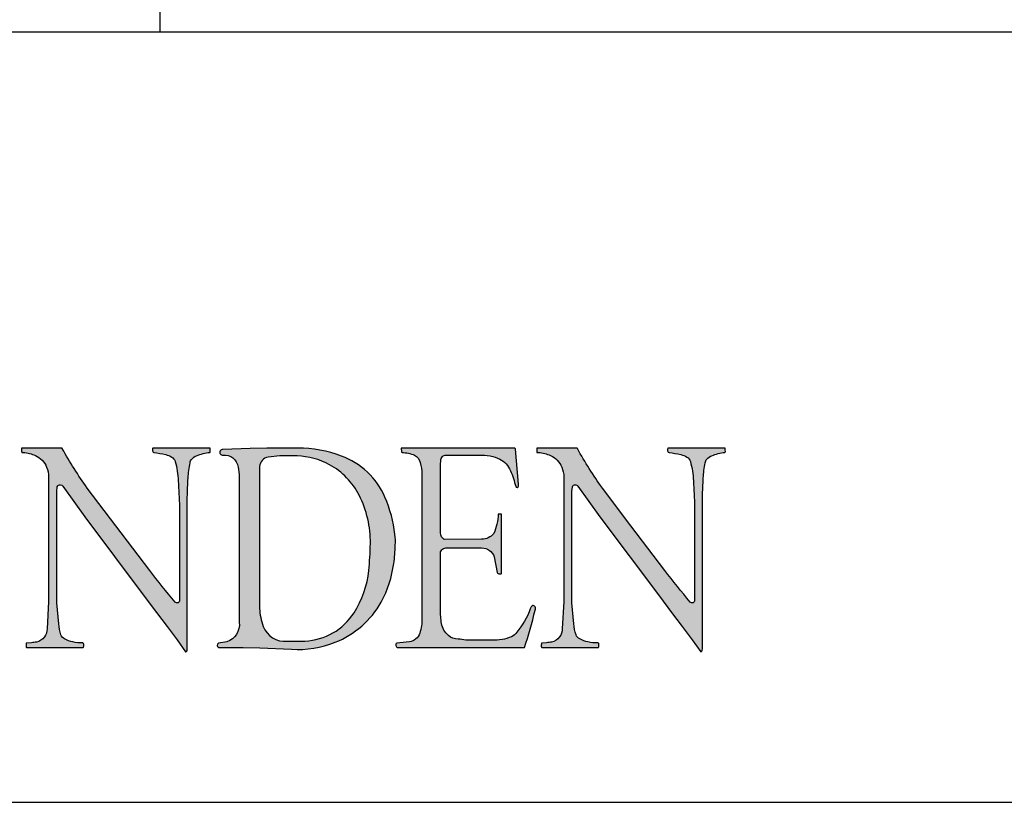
# Paper-space layout 'A1' of a CAD drawing. Header units: metres. Extents: x 0 to 841, y 0 to 594.
# Tile 7 of 14: x 768 to 787, y 25 to 40. Entities that reach past the tile are written whole.
import ezdxf
from ezdxf.enums import TextEntityAlignment as Align

# ---------------------------------------------------------------- set-up
doc = ezdxf.new("R2010")
doc.units = ezdxf.units.M
doc.layers.add('22BMALSTBC_VOLGER-ZW', color=7, linetype='Continuous')
doc.styles.add('ambacht', font='isocp.shx')
doc.styles.add('ISO', font='iso', dxfattribs={"height": 2.5})

# ---------------------------------------------------------------- blocks, each defined once
blk = doc.blocks.new('VOLGER-ZW')
h = blk.add_hatch(color=8)
edge = h.paths.add_edge_path()
edge.add_line((-61.667184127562, 18.01384842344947), (-61.49968260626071, 18.01384842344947))
edge.add_arc((-61.51355913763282, 18.03011258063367), 0.02137945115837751, 310.4707138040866, 342.7508352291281)
edge.add_arc((-61.59969644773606, 18.05685754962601), 0.1115732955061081, 342.750835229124, 378.2845590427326)
edge.add_arc((-61.51043959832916, 18.08634974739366), 0.01757023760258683, 18.28455904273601, 90.98219018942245)
edge.add_arc((-61.52634227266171, 19.01393676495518), 0.9101530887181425, 258.8217119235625, 270.9821901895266, ccw=False)
edge.add_arc((-61.59385480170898, 18.67229415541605), 0.5619037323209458, 241.3148794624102, 258.8217119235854, ccw=False)
edge.add_arc((-61.80943574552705, 18.29992886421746), 0.1321695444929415, 197.5476772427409, 245.8232454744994, ccw=False)
edge.add_arc((-60.98029352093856, 18.56211514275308), 1.001777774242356, 184.9877816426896, 197.5476772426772, ccw=False)
edge.add_line((-61.97827782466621, 18.47501727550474), (-62.01403943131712, 18.88478072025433))
edge.add_line((-62.01403943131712, 18.88478072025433), (-62.01403943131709, 21.0496440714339))
edge.add_line((-62.01403943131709, 21.0496440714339), (-62.0060741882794, 21.13902844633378))
edge.add_arc((-61.95322134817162, 21.12951610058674), 0.05370202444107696, 76.42018306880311, 169.7972500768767, ccw=False)
edge.add_arc((-61.9568864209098, 21.11434312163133), 0.06931138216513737, 35.89231646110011, 76.42018306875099, ccw=False)
edge.add_line((-61.90073586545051, 21.15497787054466), (-61.46993732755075, 20.55968497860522))
edge.add_line((-61.46993732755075, 20.55968497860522), (-60.31116725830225, 19.01010940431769))
edge.add_line((-60.31116725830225, 19.01010940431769), (-60.07663682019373, 18.69802027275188))
edge.add_line((-60.07663682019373, 18.69802027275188), (-60.07661002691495, 18.69798483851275))
edge.add_line((-60.07661002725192, 18.69798483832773), (-59.86607874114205, 18.41955139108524))
edge.add_line((-59.86607874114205, 18.41955139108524), (-59.67305627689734, 18.16182237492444))
edge.add_line((-59.67305627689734, 18.16182237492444), (-59.50649849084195, 17.93219091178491))
edge.add_arc((-59.50236500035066, 17.93677419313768), 0.006171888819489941, 227.9538781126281, 265.419667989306)
edge.add_arc((-59.50135514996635, 17.9493795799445), 0.018817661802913, 265.419667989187, 337.2567712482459)
edge.add_arc((-59.58926417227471, 17.98623067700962), 0.1141381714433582, 337.2567712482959, 359.9999999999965)
edge.add_line((-59.47512600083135, 17.98623067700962), (-59.47512600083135, 20.94260158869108))
edge.add_arc((-28.52036137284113, 19.73711298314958), 30.97822874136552, 177.0876761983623, 177.7698255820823, ccw=False)
edge.add_arc((-57.66884478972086, 21.21999718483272), 1.792049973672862, 167.4987930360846, 177.0876761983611, ccw=False)
edge.add_arc((-59.29591930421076, 21.59936814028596), 0.1227856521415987, 139.3285073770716, 176.0133733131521, ccw=False)
edge.add_arc((-59.20316971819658, 21.51967116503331), 0.2450725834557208, 111.4871095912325, 139.3285073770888, ccw=False)
edge.add_arc((-58.92351265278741, 20.80925167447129), 1.008554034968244, 96.41242592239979, 111.4871095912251, ccw=False)
edge.add_arc((-59.04334307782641, 21.82550868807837), 0.01575001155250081, 297.1645174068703, 363.0490850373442)
edge.add_arc((-57.67878479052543, 21.89819443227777), 1.350742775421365, 180.4238139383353, 183.0490850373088, ccw=False)
edge.add_arc((-59.03708084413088, 21.88814700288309), 0.007590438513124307, 0.4238139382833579, 90)
edge.add_line((-59.03708084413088, 21.89573744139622), (-60.13912794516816, 21.89573744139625))
edge.add_arc((-60.13897095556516, 21.8842504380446), 0.01148807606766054, 90.78299635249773, 163.6032801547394)
edge.add_arc((-60.05682545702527, 21.86007881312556), 0.0971160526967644, 163.6032801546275, 200.1236367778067)
edge.add_arc((-60.12141532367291, 21.83641205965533), 0.02832676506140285, 200.1236367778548, 264.341149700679)
edge.add_arc((-60.27766721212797, 20.25951134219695), 1.556296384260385, 75.76626458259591, 84.34114970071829, ccw=False)
edge.add_arc((-60.00610048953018, 21.33008158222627), 0.4518195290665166, 59.699752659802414, 75.76626458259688, ccw=False)
edge.add_arc((-59.85431545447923, 21.58982796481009), 0.1509759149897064, 16.074866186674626, 59.699752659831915, ccw=False)
edge.add_arc((-61.12673749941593, 21.22316680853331), 1.47517312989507, 8.814944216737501, 16.074866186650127, ccw=False)
edge.add_arc((-61.42481154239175, 21.17694289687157), 1.776809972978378, 2.60022301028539, 8.814944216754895, ccw=False)
edge.add_arc((56.46149984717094, 26.53058876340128), 116.2310030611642, 182.6002230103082, 182.8518903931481)
edge.add_line((-59.62554955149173, 20.74759347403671), (-59.62554955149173, 18.93504731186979))
edge.add_arc((-59.67407059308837, 18.9301776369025), 0.04876479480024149, -139.6204927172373, 5.731135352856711, ccw=False)
edge.add_arc((-48.74864907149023, 28.22170421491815), 14.39091601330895, 217.2384329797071, 220.3795072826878, ccw=False)
edge.add_line((-60.20560534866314, 19.51328205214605), (-60.86705175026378, 20.38349279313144))
edge.add_line((-60.86705175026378, 20.38349279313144), (-61.42299418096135, 21.11774741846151))
edge.add_arc((-54.89160530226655, 25.78384299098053), 8.02692273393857, 209.0549466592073, 215.5424279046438, ccw=False)
edge.add_line((-61.90837490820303, 21.88558275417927), (-61.91149114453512, 21.89389812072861))
edge.add_line((-61.91149114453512, 21.89389812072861), (-62.69518701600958, 21.89389812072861))
edge.add_line((-62.69518701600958, 21.89389812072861), (-62.70030940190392, 21.89383268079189))
edge.add_arc((-62.31388464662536, 21.86285600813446), 0.3876643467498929, 175.4168425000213, 187.2920833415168)
edge.add_arc((-62.69519174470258, 21.81406299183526), 0.003248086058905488, 187.2920833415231, 273.3971324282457)
edge.add_arc((-62.68290899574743, 21.60714588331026), 0.2040332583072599, 84.8663513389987, 93.39713242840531, ccw=False)
edge.add_arc((-62.73033485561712, 21.07925112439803), 0.7340540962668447, 66.01450980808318, 84.86635133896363, ccw=False)
edge.add_arc((-62.60551207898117, 21.35979885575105), 0.4269909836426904, 23.03149595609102, 66.01450980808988, ccw=False)
edge.add_arc((-62.66717560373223, 21.3341535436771), 0.493772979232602, 0, 22.970700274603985, ccw=False)
edge.add_line((-62.17340262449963, 21.3341535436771), (-62.17340262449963, 21.06460566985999))
edge.add_line((-62.17340262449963, 21.06460566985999), (-62.1734026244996, 18.91009512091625))
edge.add_line((-62.1734026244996, 18.91009512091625), (-62.20563731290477, 18.3791071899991))
edge.add_arc((-62.46965957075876, 18.37465639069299), 0.2640597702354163, -36.20686860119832, 0.9657816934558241, ccw=False)
edge.add_arc((-62.46110069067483, 18.36839066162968), 0.2534525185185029, 281.389257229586, 323.7931313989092, ccw=False)
edge.add_arc((-62.55630898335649, 18.8410285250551), 0.7355844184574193, 273.68305126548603, 281.38925722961, ccw=False)
edge.add_line((-62.50905716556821, 18.10696333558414), (-62.60703514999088, 18.10065648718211))
edge.add_arc((-62.60761695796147, 18.10014340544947), 0.0007757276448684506, 41.4082556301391, 170.8062152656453)
edge.add_arc((-62.35879449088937, 18.05987065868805), 0.2528362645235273, 170.8062152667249, 188.8046891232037)
edge.add_arc((-62.59589523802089, 18.02862153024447), 0.01477310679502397, 210.2921259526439, 270)
edge.add_line((-62.59589523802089, 18.01384842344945), (-61.667184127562, 18.01384842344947))
h = blk.add_hatch(color=8)
edge = h.paths.add_edge_path()
edge.add_arc((-56.56932177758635, 20.08512039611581), 1.146011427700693, 355.8730077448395, 366.6620516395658)
edge.add_arc((-57.96680456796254, 19.92189218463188), 2.552994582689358, 6.662051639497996, 23.48142900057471)
edge.add_arc((-56.98588717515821, 20.34802920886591), 1.483512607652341, 23.48142900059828, 69.82238563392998)
edge.add_arc((-57.35450294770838, 19.34495168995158), 2.552176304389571, 69.82238563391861, 89.27662705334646)
edge.add_line((-57.32228196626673, 21.8969245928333), (-57.92749685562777, 21.8969245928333))
edge.add_line((-57.92749685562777, 21.8969245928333), (-58.25234452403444, 21.88515996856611))
edge.add_line((-58.25234452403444, 21.88515996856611), (-58.78197766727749, 21.86662359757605))
edge.add_arc((-58.78720766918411, 21.81312074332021), 0.05375786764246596, 84.41697035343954, 275.7020116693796)
edge.add_arc((-58.75495027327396, 21.49005808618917), 0.2709112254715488, 7.492289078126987, 95.70201166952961, ccw=False)
edge.add_line((-58.48635197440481, 21.52538294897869), (-58.46263435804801, 21.37949280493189))
edge.add_line((-58.46263435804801, 21.37949280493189), (-58.46263435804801, 18.50384303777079))
edge.add_arc((-58.81363726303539, 18.46000576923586), 0.3537297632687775, -72.45862927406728, 7.118893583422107, ccw=False)
edge.add_line((-58.70702510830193, 18.12272458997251), (-58.869379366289, 18.09567757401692))
edge.add_arc((-58.84275360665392, 18.05553110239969), 0.04817333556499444, 123.5529517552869, 240.2175979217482)
edge.add_line((-58.86668165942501, 18.01372059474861), (-58.38388992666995, 18.0163197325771))
edge.add_line((-58.38388992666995, 18.0163197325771), (-58.0590330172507, 18.00941093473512))
edge.add_line((-58.0590330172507, 18.00941093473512), (-57.44621421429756, 17.98318899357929))
edge.add_arc((-57.29177166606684, 19.77666575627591), 1.800114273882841, 265.0782022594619, 292.7660718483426)
edge.add_arc((-57.22929248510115, 19.74890130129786), 1.75096269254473, 291.2322668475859, 330.907085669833)
edge.add_arc((-57.49780163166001, 19.89793335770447), 2.058058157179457, 330.9162017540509, 352.9769105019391)
edge.add_arc((-57.81699149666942, 20.01720698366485), 2.390753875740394, 351.0748552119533, 359.6510118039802)
edge = h.paths.add_edge_path(flags=16)
edge.add_line((-57.33502016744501, 21.74163617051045), (-57.67050853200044, 21.74163617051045))
edge.add_line((-57.67050853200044, 21.74163617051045), (-57.90162276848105, 21.72176424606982))
edge.add_arc((-57.85671543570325, 21.51687908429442), 0.2097488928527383, 102.3627581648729, 174.916501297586)
edge.add_line((-58.0656393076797, 21.5354643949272), (-58.06829329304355, 21.37202269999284))
edge.add_line((-58.06829329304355, 21.37202269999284), (-58.06829329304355, 18.77495751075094))
edge.add_arc((-56.9073545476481, 18.83441510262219), 1.162460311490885, 182.9318473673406, 200.5969619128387)
edge.add_arc((-57.57443313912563, 18.58371711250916), 0.4498290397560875, 200.596961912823, 275.3713114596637)
edge.add_line((-57.53232472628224, 18.13586328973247), (-57.18269980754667, 18.1397635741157))
edge.add_arc((-57.23475340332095, 19.3362340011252), 1.197602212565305, 272.4911370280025, 327.1724748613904)
edge.add_arc((-57.79297386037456, 19.69636220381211), 1.861908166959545, 327.1724748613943, 354.4092843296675)
edge.add_arc((-62.39875140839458, 20.14720914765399), 6.489699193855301, 354.4092843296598, 359.0135481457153)
edge.add_arc((-57.90220736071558, 20.06978525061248), 1.992488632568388, 359.0135481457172, 387.1275161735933)
edge.add_arc((-57.38604853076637, 20.33422994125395), 1.41253093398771, 27.12751617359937, 61.1949543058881)
edge.add_arc((-57.36759651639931, 20.36778703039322), 1.374235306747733, 61.19495430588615, 88.64167210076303)
h = blk.add_hatch(color=8)
edge = h.paths.add_edge_path()
edge.add_line((-54.43886840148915, 19.95219030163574), (-53.74406003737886, 19.95219030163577))
edge.add_arc((-53.74229882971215, 19.69417505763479), 0.2580212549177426, 19.06585669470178, 90.39109394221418, ccw=False)
edge.add_line((-53.49843165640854, 19.77845892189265), (-53.43957379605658, 19.4710362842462))
edge.add_arc((-53.41766591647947, 19.47308496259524), 0.02200346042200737, 185.3423816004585, 253.8389808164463)
edge.add_arc((-53.38748913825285, 19.57721850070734), 0.1304213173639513, 253.8389808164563, 281.6851371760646)
edge.add_arc((-53.36889571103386, 19.45744978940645), 0.0111520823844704, 314.5333689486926, 359.9999999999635)
edge.add_line((-53.35774362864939, 19.45744978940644), (-53.35774362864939, 20.60713338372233))
edge.add_arc((-53.32774362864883, 20.60713338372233), 0.03000000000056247, 175.7275221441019, 180.0000000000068, ccw=False)
edge.add_line((-53.35766025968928, 20.60936837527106), (-53.41937889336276, 20.6110356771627))
edge.add_arc((-53.41834927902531, 20.6097249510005), 0.001666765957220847, 128.1506871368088, 179.9984632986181)
edge.add_arc((-53.41834927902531, 20.60972495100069), 0.001666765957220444, 178.0388969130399, 179.9984633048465, ccw=False)
edge.add_arc((-54.42622498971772, 20.64423570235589), 1.00679961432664, 335.6875804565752, 358.0388969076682, ccw=False)
edge.add_arc((-53.74436992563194, 20.43046986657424), 0.3095679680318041, 270.22749705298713, 319.5736514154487, ccw=False)
edge.add_line((-53.74314076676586, 20.1209043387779), (-54.47065795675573, 20.11801566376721))
edge.add_arc((-54.40467495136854, 20.24299248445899), 0.141325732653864, 180.0000000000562, 242.167651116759, ccw=False)
edge.add_line((-54.5460006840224, 20.24299248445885), (-54.54600068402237, 21.57596569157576))
edge.add_line((-54.54600068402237, 21.57596569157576), (-54.53611867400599, 21.65293112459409))
edge.add_arc((-54.43213779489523, 21.65635579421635), 0.1040372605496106, 90.00000000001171, 181.8863873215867, ccw=False)
edge.add_line((-54.43213779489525, 21.76039305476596), (-53.80192545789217, 21.76039305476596))
edge.add_arc((-53.78776253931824, 20.46704909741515), 1.293421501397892, 80.60891065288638, 90.62739924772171, ccw=False)
edge.add_arc((-53.67861519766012, 21.12699168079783), 0.6245139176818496, 62.30503507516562, 80.60891065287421, ccw=False)
edge.add_arc((-53.59889611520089, 21.27886658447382), 0.4529880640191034, 22.926228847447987, 62.30503507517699, ccw=False)
edge.add_arc((-55.07412620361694, 20.65490900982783), 2.054745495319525, 13.965354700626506, 22.926228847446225, ccw=False)
edge.add_arc((-53.05395721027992, 21.1572964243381), 0.02695474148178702, 193.9653547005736, 358.1263237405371)
edge.add_line((-53.02701688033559, 21.15641511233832), (-53.02574177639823, 21.1953930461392))
edge.add_line((-53.02574177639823, 21.1953930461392), (-53.08573857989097, 21.87620250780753))
edge.add_arc((-53.10149500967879, 21.87781349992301), 0.01583857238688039, 354.1621664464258, 450)
edge.add_line((-53.10149500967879, 21.89365207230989), (-55.28345920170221, 21.89365207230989))
edge.add_line((-55.28345920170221, 21.89365207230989), (-55.31026089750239, 21.89252085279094))
edge.add_line((-55.31026089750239, 21.89252085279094), (-55.30682572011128, 21.81938624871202))
edge.add_arc((-55.29244587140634, 21.82847780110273), 0.01701282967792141, 212.3028164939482, 267.1144523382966)
edge.add_arc((-55.33180979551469, 21.04752394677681), 0.7649324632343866, 68.42126416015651, 87.11445233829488, ccw=False)
edge.add_arc((-55.17320040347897, 21.5503093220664), 0.2419637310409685, 14.716168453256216, 59.52440662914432, ccw=False)
edge.add_arc((-55.95493705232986, 21.3449887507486), 1.0502141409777, 2.5987801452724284, 14.716168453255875, ccw=False)
edge.add_line((-54.90580301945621, 21.39260726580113), (-54.90580301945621, 18.58911055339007))
edge.add_arc((-55.76717381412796, 18.56285670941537), 0.8617707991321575, -18.38991402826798, 1.745785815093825, ccw=False)
edge.add_arc((-55.18236594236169, 18.36843135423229), 0.2454904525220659, 277.37959184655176, 341.6100859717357, ccw=False)
edge.add_arc((-56.44835274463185, 28.14324822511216), 10.10194861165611, 275.9786642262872, 277.3795918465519, ccw=False)
edge.add_arc((-55.39129573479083, 18.0741363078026), 0.02263752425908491, 102.3896179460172, 171.8403137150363)
edge.add_arc((-55.34126012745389, 18.06696199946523), 0.07318485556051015, 171.8403137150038, 212.9609645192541)
edge.add_arc((-55.37347063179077, 18.04607543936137), 0.03479520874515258, 212.9609645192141, 269.9999999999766)
edge.add_line((-55.37347063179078, 18.01128023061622), (-52.9102030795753, 18.01128023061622))
edge.add_arc((-59.22922475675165, 20.20408604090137), 6.688679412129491, 340.8623737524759, 347.3507006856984)
edge.add_arc((-52.77892701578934, 18.77518774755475), 0.0840481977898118, 334.7834508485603, 368.3680439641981)
edge.add_arc((-52.73699620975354, 18.78135565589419), 0.04166617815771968, 8.368043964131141, 54.13258540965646)
edge.add_arc((-52.76996699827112, 18.73575371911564), 0.0979388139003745, 54.13258540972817, 70.98568561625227)
edge.add_arc((-52.74686986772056, 18.8027782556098), 0.02704617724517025, 70.98568561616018, 144.050930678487)
edge.add_arc((-52.59710323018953, 18.69416969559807), 0.2120485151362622, 144.0509306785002, 159.8262099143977)
edge.add_arc((-54.22007268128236, 19.29046339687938), 1.516996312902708, 319.8487384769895, 339.82620991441, ccw=False)
edge.add_arc((-53.25160389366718, 18.42991906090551), 0.2243481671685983, 293.49404125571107, 328.3786062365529, ccw=False)
edge.add_arc((-53.50156316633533, 19.00494956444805), 0.8513567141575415, 267.50072313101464, 293.4940412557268, ccw=False)
edge.add_line((-53.53868808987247, 18.15440268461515), (-54.05157787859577, 18.15628215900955))
edge.add_arc((-54.21235740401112, 17.52201942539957), 0.654323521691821, 75.77568934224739, 89.1710907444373)
edge.add_arc((-54.19859492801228, 18.47324149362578), 0.2969981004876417, 229.5986584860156, 269.1710907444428, ccw=False)
edge.add_arc((-54.13782112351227, 18.54464708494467), 0.3907649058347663, 189.5986878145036, 229.5986584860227, ccw=False)
edge.add_arc((-52.90935246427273, 18.7523980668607), 1.636676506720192, 179.9999999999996, 189.5986878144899, ccw=False)
edge.add_line((-54.54602897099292, 18.75239806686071), (-54.54602897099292, 19.82949020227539))
edge.add_arc((-54.4388684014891, 19.84404571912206), 0.1081445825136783, 90.00000000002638, 187.735092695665, ccw=False)
h = blk.add_hatch(color=8)
edge = h.paths.add_edge_path()
edge.add_line((-51.63751168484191, 18.01384842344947), (-51.47001016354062, 18.01384842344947))
edge.add_arc((-51.48388669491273, 18.03011258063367), 0.02137945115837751, 310.4707138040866, 342.7508352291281)
edge.add_arc((-51.57002400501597, 18.05685754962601), 0.1115732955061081, 342.750835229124, 378.2845590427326)
edge.add_arc((-51.48076715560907, 18.08634974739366), 0.01757023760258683, 18.28455904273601, 90.98219018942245)
edge.add_arc((-51.49666982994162, 19.01393676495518), 0.9101530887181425, 258.8217119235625, 270.9821901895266, ccw=False)
edge.add_arc((-51.56418235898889, 18.67229415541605), 0.5619037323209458, 241.3148794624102, 258.8217119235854, ccw=False)
edge.add_arc((-51.77976330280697, 18.29992886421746), 0.1321695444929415, 197.5476772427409, 245.8232454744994, ccw=False)
edge.add_arc((-50.95062107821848, 18.56211514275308), 1.001777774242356, 184.9877816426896, 197.5476772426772, ccw=False)
edge.add_line((-51.94860538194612, 18.47501727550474), (-51.98436698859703, 18.88478072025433))
edge.add_line((-51.98436698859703, 18.88478072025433), (-51.984366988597, 21.0496440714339))
edge.add_line((-51.984366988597, 21.0496440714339), (-51.97640174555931, 21.13902844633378))
edge.add_arc((-51.92354890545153, 21.12951610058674), 0.05370202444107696, 76.42018306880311, 169.7972500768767, ccw=False)
edge.add_arc((-51.92721397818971, 21.11434312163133), 0.06931138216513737, 35.89231646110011, 76.42018306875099, ccw=False)
edge.add_line((-51.87106342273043, 21.15497787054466), (-51.44026488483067, 20.55968497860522))
edge.add_line((-51.44026488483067, 20.55968497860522), (-50.28149481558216, 19.01010940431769))
edge.add_line((-50.28149481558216, 19.01010940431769), (-50.04696437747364, 18.69802027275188))
edge.add_line((-50.04696437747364, 18.69802027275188), (-50.04693758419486, 18.69798483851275))
edge.add_line((-50.04693758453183, 18.69798483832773), (-49.83640629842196, 18.41955139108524))
edge.add_line((-49.83640629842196, 18.41955139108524), (-49.64338383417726, 18.16182237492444))
edge.add_line((-49.64338383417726, 18.16182237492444), (-49.47682604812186, 17.93219091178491))
edge.add_arc((-49.47269255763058, 17.93677419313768), 0.006171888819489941, 227.9538781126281, 265.419667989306)
edge.add_arc((-49.47168270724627, 17.9493795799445), 0.018817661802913, 265.419667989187, 337.2567712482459)
edge.add_arc((-49.55959172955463, 17.98623067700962), 0.1141381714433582, 337.2567712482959, 359.9999999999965)
edge.add_line((-49.44545355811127, 17.98623067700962), (-49.44545355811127, 20.94260158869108))
edge.add_arc((-18.49068893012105, 19.73711298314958), 30.97822874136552, 177.0876761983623, 177.7698255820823, ccw=False)
edge.add_arc((-47.63917234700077, 21.21999718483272), 1.792049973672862, 167.4987930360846, 177.0876761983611, ccw=False)
edge.add_arc((-49.26624686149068, 21.59936814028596), 0.1227856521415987, 139.3285073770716, 176.0133733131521, ccw=False)
edge.add_arc((-49.17349727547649, 21.51967116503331), 0.2450725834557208, 111.4871095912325, 139.3285073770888, ccw=False)
edge.add_arc((-48.89384021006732, 20.80925167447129), 1.008554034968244, 96.41242592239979, 111.4871095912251, ccw=False)
edge.add_arc((-49.01367063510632, 21.82550868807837), 0.01575001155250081, 297.1645174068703, 363.0490850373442)
edge.add_arc((-47.64911234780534, 21.89819443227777), 1.350742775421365, 180.4238139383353, 183.0490850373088, ccw=False)
edge.add_arc((-49.0074084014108, 21.88814700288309), 0.007590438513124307, 0.4238139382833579, 90)
edge.add_line((-49.0074084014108, 21.89573744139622), (-50.10945550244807, 21.89573744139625))
edge.add_arc((-50.10929851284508, 21.8842504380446), 0.01148807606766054, 90.78299635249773, 163.6032801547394)
edge.add_arc((-50.02715301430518, 21.86007881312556), 0.0971160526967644, 163.6032801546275, 200.1236367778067)
edge.add_arc((-50.09174288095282, 21.83641205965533), 0.02832676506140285, 200.1236367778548, 264.341149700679)
edge.add_arc((-50.24799476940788, 20.25951134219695), 1.556296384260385, 75.76626458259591, 84.34114970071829, ccw=False)
edge.add_arc((-49.97642804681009, 21.33008158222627), 0.4518195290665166, 59.699752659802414, 75.76626458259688, ccw=False)
edge.add_arc((-49.82464301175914, 21.58982796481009), 0.1509759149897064, 16.074866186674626, 59.699752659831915, ccw=False)
edge.add_arc((-51.09706505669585, 21.22316680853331), 1.47517312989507, 8.814944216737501, 16.074866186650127, ccw=False)
edge.add_arc((-51.39513909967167, 21.17694289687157), 1.776809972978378, 2.60022301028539, 8.814944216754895, ccw=False)
edge.add_arc((66.49117228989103, 26.53058876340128), 116.2310030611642, 182.6002230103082, 182.8518903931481)
edge.add_line((-49.59587710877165, 20.74759347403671), (-49.59587710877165, 18.93504731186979))
edge.add_arc((-49.64439815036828, 18.9301776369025), 0.04876479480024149, -139.6204927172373, 5.731135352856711, ccw=False)
edge.add_arc((-38.71897662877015, 28.22170421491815), 14.39091601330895, 217.2384329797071, 220.3795072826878, ccw=False)
edge.add_line((-50.17593290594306, 19.51328205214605), (-50.8373793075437, 20.38349279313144))
edge.add_line((-50.8373793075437, 20.38349279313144), (-51.39332173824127, 21.11774741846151))
edge.add_arc((-44.86193285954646, 25.78384299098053), 8.02692273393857, 209.0549466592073, 215.5424279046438, ccw=False)
edge.add_line((-51.87870246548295, 21.88558275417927), (-51.88181870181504, 21.89389812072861))
edge.add_line((-51.88181870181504, 21.89389812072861), (-52.6655145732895, 21.89389812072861))
edge.add_line((-52.6655145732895, 21.89389812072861), (-52.67063695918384, 21.89383268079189))
edge.add_arc((-52.28421220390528, 21.86285600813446), 0.3876643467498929, 175.4168425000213, 187.2920833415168)
edge.add_arc((-52.66551930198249, 21.81406299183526), 0.003248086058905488, 187.2920833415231, 273.3971324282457)
edge.add_arc((-52.65323655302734, 21.60714588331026), 0.2040332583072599, 84.8663513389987, 93.39713242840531, ccw=False)
edge.add_arc((-52.70066241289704, 21.07925112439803), 0.7340540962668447, 66.01450980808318, 84.86635133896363, ccw=False)
edge.add_arc((-52.57583963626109, 21.35979885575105), 0.4269909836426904, 23.03149595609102, 66.01450980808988, ccw=False)
edge.add_arc((-52.63750316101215, 21.3341535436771), 0.493772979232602, 0, 22.970700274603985, ccw=False)
edge.add_line((-52.14373018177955, 21.3341535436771), (-52.14373018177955, 21.06460566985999))
edge.add_line((-52.14373018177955, 21.06460566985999), (-52.14373018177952, 18.91009512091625))
edge.add_line((-52.14373018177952, 18.91009512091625), (-52.17596487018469, 18.3791071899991))
edge.add_arc((-52.43998712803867, 18.37465639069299), 0.2640597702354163, -36.20686860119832, 0.9657816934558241, ccw=False)
edge.add_arc((-52.43142824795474, 18.36839066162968), 0.2534525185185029, 281.389257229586, 323.7931313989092, ccw=False)
edge.add_arc((-52.5266365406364, 18.8410285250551), 0.7355844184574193, 273.68305126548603, 281.38925722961, ccw=False)
edge.add_line((-52.47938472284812, 18.10696333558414), (-52.57736270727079, 18.10065648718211))
edge.add_arc((-52.57794451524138, 18.10014340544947), 0.0007757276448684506, 41.4082556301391, 170.8062152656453)
edge.add_arc((-52.32912204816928, 18.05987065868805), 0.2528362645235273, 170.8062152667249, 188.8046891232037)
edge.add_arc((-52.5662227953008, 18.02862153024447), 0.01477310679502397, 210.2921259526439, 270)
edge.add_line((-52.5662227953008, 18.01384842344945), (-51.63751168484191, 18.01384842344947))
for p, q in [((-60.00000000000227, 30.00000000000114), (-60.00000000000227, 69.99999999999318)), ((-169.9999999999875, 30.00000000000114), (0, 30.00000000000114)), ((-169.9999999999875, 14.99999999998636), (-39.99999999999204, 14.99999999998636))]:
    blk.add_line(p, q)
at = {"color": 8}
for points in [[(-61.667184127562, 18.01384842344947), (-61.49968260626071, 18.01384842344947, 0.1417874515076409), (-61.49314124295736, 18.0237729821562, 0.1562995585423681), (-61.49375648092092, 18.09186217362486, 0.3282883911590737), (-61.51074078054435, 18.10391740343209, -0.05310994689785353), (-61.7027869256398, 18.12105047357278, -0.07653689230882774), (-61.86356617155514, 18.17935239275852, -0.2138136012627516), (-61.93545496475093, 18.26007983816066, -0.05485781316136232), (-61.97827782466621, 18.47501727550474), (-62.01403943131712, 18.88478072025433), (-62.01403943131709, 21.0496440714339), (-62.0060741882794, 21.13902844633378, -0.4315842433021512), (-61.9406121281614, 21.18171681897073, -0.1787028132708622), (-61.90073586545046, 21.15497787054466), (-61.90073586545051, 21.15497787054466), (-61.46993732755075, 20.55968497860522), (-60.31116725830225, 19.01010940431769), (-60.07663682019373, 18.69802027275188), (-60.07661002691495, 18.69798483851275), (-60.07661002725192, 18.69798483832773), (-59.86607874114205, 18.41955139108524), (-59.67305627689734, 18.16182237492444), (-59.50649849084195, 17.93219091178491, 0.1649473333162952), (-59.50285786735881, 17.93062201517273, 0.3241340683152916), (-59.48400062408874, 17.94210463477, 0.09956309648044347), (-59.47512600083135, 17.98623067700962), (-59.47512600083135, 20.94260158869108, -0.002976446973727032), (-59.45858024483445, 21.31104721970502, -0.04186382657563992), (-59.41840785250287, 21.60790464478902, -0.1614491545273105), (-59.38904714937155, 21.67939014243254, -0.1220821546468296), (-59.29293781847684, 21.74771120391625, -0.0658707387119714), (-59.036152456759, 21.81149591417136, 0.2956657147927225), (-59.02761536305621, 21.82634645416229, -0.0114554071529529), (-59.02949061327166, 21.88820314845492, 0.4120487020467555), (-59.03708084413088, 21.89573744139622), (-60.13912794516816, 21.89573744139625, 0.328881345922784), (-60.14999181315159, 21.88749336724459, 0.1607127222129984), (-60.14801280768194, 21.82666631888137, 0.2877727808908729), (-60.12420848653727, 21.80822334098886, -0.03743246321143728), (-59.89500794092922, 21.76803058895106, -0.07021844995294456), (-59.77814337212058, 21.72017956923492, -0.1926822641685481), (-59.70924259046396, 21.63163216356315, -0.03168798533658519), (-59.66898845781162, 21.44922762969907, -0.02712348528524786), (-59.64983098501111, 21.25755121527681, 0.001098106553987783), (-59.62554955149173, 20.74759347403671), (-59.62554955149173, 18.93504731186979, -0.7355921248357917), (-59.71121815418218, 18.89858548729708, -0.01370638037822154), (-60.20560534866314, 19.51328205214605), (-60.86705175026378, 20.38349279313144), (-61.42299418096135, 21.11774741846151, -0.02831454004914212), (-61.90837490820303, 21.88558275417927), (-61.91149114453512, 21.89389812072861), (-62.69518701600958, 21.89389812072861), (-62.70030940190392, 21.89383268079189, 0.05186193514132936), (-62.69841356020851, 21.81365072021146, 0.3944400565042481), (-62.69499927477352, 21.81082061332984, -0.03723975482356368), (-62.66465225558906, 21.81036070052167, -0.08244270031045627), (-62.43193798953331, 21.74991849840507, -0.1897791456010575), (-62.21255657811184, 21.5268535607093, -0.1005655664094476), (-62.17340262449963, 21.3341535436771), (-62.17340262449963, 21.06460566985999), (-62.17340262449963, 21.06460566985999), (-62.1734026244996, 18.91009512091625), (-62.20563731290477, 18.3791071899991, -0.1636337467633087), (-62.2565925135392, 18.21867565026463), (-62.2565925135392, 18.21867565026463, -0.1871624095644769), (-62.41105052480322, 18.11992907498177, -0.03363734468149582), (-62.50905716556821, 18.10696333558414), (-62.60703514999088, 18.10065648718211, 0.6333833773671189), (-62.6083827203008, 18.1002673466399, 0.07869500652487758), (-62.6086512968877, 18.02116984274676, 0.2665835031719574), (-62.59589523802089, 18.01384842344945)], [(-55.42628196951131, 20.00264500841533, 0.04711089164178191), (-55.43104855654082, 20.21807251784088, 0.07352041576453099), (-55.62522532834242, 20.93913748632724, 0.2050020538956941), (-56.47417694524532, 21.74049547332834, 0.08508961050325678), (-57.32228196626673, 21.8969245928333), (-57.92749685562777, 21.8969245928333), (-58.25234452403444, 21.88515996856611), (-58.78197766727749, 21.86662359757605, 1.103669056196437), (-58.78186657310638, 21.75962886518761, -0.4050910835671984), (-58.48635197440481, 21.52538294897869), (-58.46263435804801, 21.37949280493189), (-58.46263435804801, 18.50384303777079, -0.3618840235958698), (-58.70702510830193, 18.12272458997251), (-58.869379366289, 18.09567757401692, 0.5581063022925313), (-58.86668165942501, 18.01372059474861), (-58.38388992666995, 18.0163197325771), (-58.0590330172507, 18.00941093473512), (-57.44621421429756, 17.98318899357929, 0.1214023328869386), (-56.59518211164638, 18.11679395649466, 0.1748643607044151), (-55.69924462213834, 18.89753540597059, 0.09655640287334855), (-55.45518516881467, 19.64629599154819, 0.03743801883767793)], [(-54.43886840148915, 19.95219030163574), (-53.74406003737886, 19.95219030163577, -0.3216677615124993), (-53.49843165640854, 19.77845892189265), (-53.43957379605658, 19.4710362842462, 0.3081016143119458), (-53.42379030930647, 19.45195100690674, 0.1221032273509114), (-53.36107448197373, 19.44950011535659, 0.2010298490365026), (-53.35774362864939, 19.45744978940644), (-53.35774362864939, 20.60713338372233, -0.0186443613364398), (-53.35766025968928, 20.60936837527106), (-53.41937889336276, 20.6110356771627, 0.2301686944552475), (-53.42001604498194, 20.609724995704, -0.008550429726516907), (-53.42001506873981, 20.60978198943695, -0.09783639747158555), (-53.50871435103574, 20.22972431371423, -0.2187033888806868), (-53.74314076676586, 20.1209043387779), (-54.47065795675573, 20.11801566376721), (-54.47065795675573, 20.11801566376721, -0.2781124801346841), (-54.5460006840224, 20.24299248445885), (-54.54600068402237, 21.57596569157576), (-54.53611867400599, 21.65293112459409, -0.4238898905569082), (-54.43213779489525, 21.76039305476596), (-53.80192545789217, 21.76039305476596, -0.04374176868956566), (-53.57671168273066, 21.74313558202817, -0.08003596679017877), (-53.38836346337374, 21.67995783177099, -0.1735335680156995), (-53.18169085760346, 21.45532609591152, -0.03911912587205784), (-53.08011521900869, 21.15079129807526, 0.8705205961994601), (-53.02701688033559, 21.15641511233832), (-53.02574177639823, 21.1953930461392), (-53.08573857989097, 21.87620250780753, 0.4443811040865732), (-53.10149500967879, 21.89365207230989), (-55.28345920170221, 21.89365207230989), (-55.31026089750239, 21.89252085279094), (-55.30682572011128, 21.81938624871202, 0.243827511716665), (-55.29330231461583, 21.81148654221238, -0.08174577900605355), (-55.05048334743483, 21.75884462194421, -0.1980426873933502), (-54.93917402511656, 21.61177558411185, -0.05292140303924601), (-54.90580301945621, 21.39260726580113), (-54.90580301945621, 18.58911055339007, -0.08808532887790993), (-54.94941230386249, 18.29098353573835, -0.287834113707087), (-55.15083456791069, 18.1249743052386, -0.006112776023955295), (-55.39615280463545, 18.09624663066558, 0.312665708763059), (-55.41370408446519, 18.07734930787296, 0.1813731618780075), (-55.40266525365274, 18.02714449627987, 0.254148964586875), (-55.37347063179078, 18.01128023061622), (-52.9102030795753, 18.01128023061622, 0.02831823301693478), (-52.70288827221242, 18.73937980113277, 0.1475984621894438), (-52.69577362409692, 18.78741938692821, 0.2023826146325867), (-52.71258351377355, 18.81512088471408, 0.07366835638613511), (-52.7380581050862, 18.82834871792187, 0.3300662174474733), (-52.76876480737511, 18.81865614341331, 0.06894155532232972), (-52.79614275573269, 18.76729862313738, -0.08738961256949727), (-53.06056442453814, 18.31229244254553, -0.1533991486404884), (-53.16216666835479, 18.22416901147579, -0.1139060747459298), (-53.53868808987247, 18.15440268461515), (-54.05157787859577, 18.15628215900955, 0.05851511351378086), (-54.20289150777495, 18.17627447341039, -0.1744039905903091), (-54.39109060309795, 18.24707056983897, -0.1763268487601), (-54.52311526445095, 18.47948853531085, -0.04190668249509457), (-54.54602897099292, 18.75239806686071), (-54.54602897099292, 19.82949020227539, -0.4543310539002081)], [(-51.63751168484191, 18.01384842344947), (-51.47001016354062, 18.01384842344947, 0.1417874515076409), (-51.46346880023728, 18.0237729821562, 0.1562995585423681), (-51.46408403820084, 18.09186217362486, 0.3282883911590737), (-51.48106833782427, 18.10391740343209, -0.05310994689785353), (-51.67311448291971, 18.12105047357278, -0.07653689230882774), (-51.83389372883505, 18.17935239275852, -0.2138136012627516), (-51.90578252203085, 18.26007983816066, -0.05485781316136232), (-51.94860538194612, 18.47501727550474), (-51.98436698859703, 18.88478072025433), (-51.984366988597, 21.0496440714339), (-51.97640174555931, 21.13902844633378, -0.4315842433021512), (-51.91093968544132, 21.18171681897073, -0.1787028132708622), (-51.87106342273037, 21.15497787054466), (-51.87106342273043, 21.15497787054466), (-51.44026488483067, 20.55968497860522), (-50.28149481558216, 19.01010940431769), (-50.04696437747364, 18.69802027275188), (-50.04693758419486, 18.69798483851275), (-50.04693758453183, 18.69798483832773), (-49.83640629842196, 18.41955139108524), (-49.64338383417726, 18.16182237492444), (-49.47682604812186, 17.93219091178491, 0.1649473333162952), (-49.47318542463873, 17.93062201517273, 0.3241340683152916), (-49.45432818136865, 17.94210463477, 0.09956309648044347), (-49.44545355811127, 17.98623067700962), (-49.44545355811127, 20.94260158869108, -0.002976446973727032), (-49.42890780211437, 21.31104721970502, -0.04186382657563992), (-49.38873540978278, 21.60790464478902, -0.1614491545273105), (-49.35937470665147, 21.67939014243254, -0.1220821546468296), (-49.26326537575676, 21.74771120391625, -0.0658707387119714), (-49.00648001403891, 21.81149591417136, 0.2956657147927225), (-48.99794292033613, 21.82634645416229, -0.0114554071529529), (-48.99981817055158, 21.88820314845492, 0.4120487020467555), (-49.0074084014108, 21.89573744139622), (-50.10945550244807, 21.89573744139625, 0.328881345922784), (-50.1203193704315, 21.88749336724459, 0.1607127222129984), (-50.11834036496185, 21.82666631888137, 0.2877727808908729), (-50.09453604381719, 21.80822334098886, -0.03743246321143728), (-49.86533549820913, 21.76803058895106, -0.07021844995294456), (-49.7484709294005, 21.72017956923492, -0.1926822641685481), (-49.67957014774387, 21.63163216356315, -0.03168798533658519), (-49.63931601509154, 21.44922762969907, -0.02712348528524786), (-49.62015854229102, 21.25755121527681, 0.001098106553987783), (-49.59587710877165, 20.74759347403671), (-49.59587710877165, 18.93504731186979, -0.7355921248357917), (-49.68154571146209, 18.89858548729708, -0.01370638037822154), (-50.17593290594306, 19.51328205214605), (-50.8373793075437, 20.38349279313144), (-51.39332173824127, 21.11774741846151, -0.02831454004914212), (-51.87870246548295, 21.88558275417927), (-51.88181870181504, 21.89389812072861), (-52.6655145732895, 21.89389812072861), (-52.67063695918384, 21.89383268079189, 0.05186193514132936), (-52.66874111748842, 21.81365072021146, 0.3944400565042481), (-52.66532683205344, 21.81082061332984, -0.03723975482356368), (-52.63497981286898, 21.81036070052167, -0.08244270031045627), (-52.40226554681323, 21.74991849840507, -0.1897791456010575), (-52.18288413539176, 21.5268535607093, -0.1005655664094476), (-52.14373018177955, 21.3341535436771), (-52.14373018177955, 21.06460566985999), (-52.14373018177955, 21.06460566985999), (-52.14373018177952, 18.91009512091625), (-52.17596487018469, 18.3791071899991, -0.1636337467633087), (-52.22692007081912, 18.21867565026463), (-52.22692007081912, 18.21867565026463, -0.1871624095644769), (-52.38137808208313, 18.11992907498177, -0.03363734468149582), (-52.47938472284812, 18.10696333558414), (-52.57736270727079, 18.10065648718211, 0.6333833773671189), (-52.57871027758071, 18.1002673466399, 0.07869500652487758), (-52.57897885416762, 18.02116984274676, 0.2665835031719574), (-52.5662227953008, 18.01384842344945)], [(-57.33502016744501, 21.74163617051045), (-57.67050853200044, 21.74163617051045), (-57.90162276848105, 21.72176424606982, 0.3275930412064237), (-58.0656393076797, 21.5354643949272), (-58.06829329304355, 21.37202269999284), (-58.06829329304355, 18.77495751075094, 0.07723161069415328), (-57.99550829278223, 18.42547084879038, 0.3383565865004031), (-57.53232472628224, 18.13586328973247), (-57.18269980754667, 18.1397635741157, 0.2432252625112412), (-56.22840075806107, 18.68699951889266, 0.1194056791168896), (-55.93992241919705, 19.51497207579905, 0.02009259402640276), (-55.91001402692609, 20.03548260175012, 0.1232893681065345), (-56.12890457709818, 20.97830502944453, 0.1497518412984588), (-56.70544755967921, 21.57198030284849, 0.1203347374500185)]]:
    blk.add_lwpolyline(points, format="xyb", close=True, dxfattribs=at)
at = {"linetype": 'Continuous', "style": 'ISO', "width": 0.96}
blk.add_attdef('STATUS', text='', height=5, dxfattribs=at).set_placement((-0.8710452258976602, 71.78535508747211), align=Align.RIGHT)
at = {"style": 'ambacht'}
for tag, p, height in [('PROJECTOMSCHRIJVING', (-142.5000000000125, 65.24999999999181), 3.5), ('TEKENINGNUMMER', (-38.74999999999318, 59.37499999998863), 3), ('ONDERDEELNAAM', (-142.5000000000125, 58.4999999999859), 3.5), ('WERKOMSCHRIJVING1', (-142.5000000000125, 52.24999999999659), 2.5), ('WERKOMSCHRIJVING2', (-142.5000000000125, 48.25000000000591), 2.5), ('BESTEKNUMMER', (-38.74999999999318, 47.50000000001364), 2.5), ('WERKOMSCHRIJVING3', (-142.5000000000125, 44.25000000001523), 2.5), ('WERKOMSCHRIJVING4', (-142.5000000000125, 40.24999999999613), 2.5), ('WERKOMSCHRIJVING5', (-142.5000000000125, 36.25000000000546), 2.5), ('SCHAAL', (-38.74999999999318, 36.24999999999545), 2.5), ('FORMAAT', (-18.74999999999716, 36.24999999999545), 2.5), ('LOCATIETEKENING', (-141.2500000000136, 31.25), 2.5), ('DATUMPLOT', (-38.74999999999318, 31.25), 2.5), ('TEKENAAR', (-161.2499999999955, 26.25000000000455), 2.5), ('DATUM', (-161.2499999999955, 21.25000000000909), 2.5), ('WIJZ1.', (-131.2499999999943, 21.25000000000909), 1.8), ('WIJZ2.', (-121.2500000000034, 21.25000000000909), 1.8), ('WIJZ3.', (-111.2500000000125, 21.25000000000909), 1.8), ('GEZ.', (-131.2499999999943, 16.25000000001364), 1.8), ('GEZ.', (-121.2500000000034, 16.25000000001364), 1.8), ('GEZ.', (-111.2500000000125, 16.25000000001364), 1.8)]:
    blk.add_attdef(tag, p, '', height=height, dxfattribs=at)

psp = doc.layouts.new('A1')

# ---------------------------------------------------------------- block references
at = {"layer": '22BMALSTBC_VOLGER-ZW'}
psp.add_blockref('VOLGER-ZW', (831, 9.999999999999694), dxfattribs=at)

doc.saveas('drawing.dxf')
